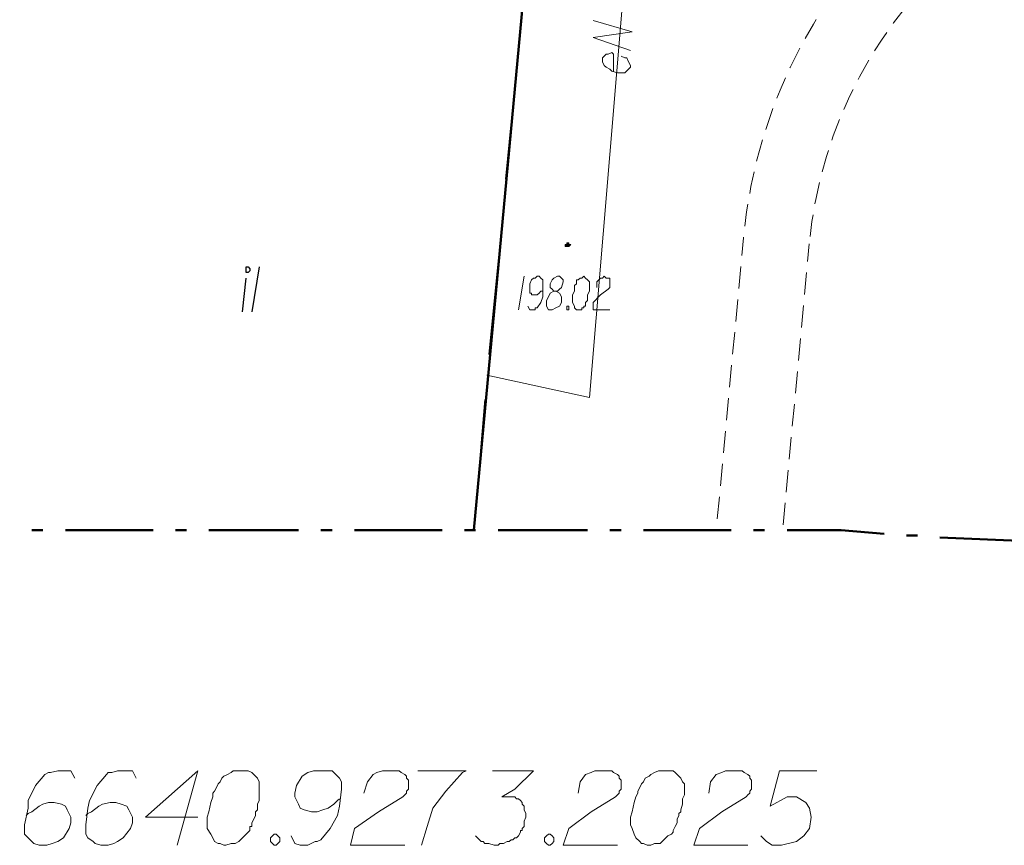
# Model space of a CAD drawing. Header units: metres. Extents: x 7431553 to 7432401, y 5544342 to 5544539.
# Tile 22 of 180: x 7432119 to 7432141, y 5544385 to 5544404. Entities that reach past the tile are written whole.
import ezdxf

# ---------------------------------------------------------------- set-up
doc = ezdxf.new("R2010")
doc.units = ezdxf.units.M
doc.header["$MEASUREMENT"] = 0
doc.linetypes.add('BG-PR90-PB-PZT-PZT01_2026_04_14$0$( Dashed )', pattern=[0.75, 0.5, -0.25])
for name, color, linetype, lineweight in [('BG-PR90-PB-PZT-PZT01_2026_04_14$0$D_obrzeze_5cm', 200, 'Continuous', 13), ('BG-PR90-PB-PZT-PZT01_2026_04_14$0$MAPA DCP', 7, 'Continuous', 0), ('PRIMETECH_XREF', 7, 'Continuous', 5)]:
    doc.layers.add(name, color=color, linetype=linetype, lineweight=lineweight)

# ---------------------------------------------------------------- blocks, each defined once
blk = doc.blocks.new('BG-PR90-PB-PZT-PZT01_2026_04_14$0$Naddrwiną2025_v2klauzulap')
at = {"layer": 'BG-PR90-PB-PZT-PZT01_2026_04_14$0$MAPA DCP', "linetype": 'Continuous', "lineweight": 0, "transparency": 33554559}
blk.add_hatch(color=256, dxfattribs=at).paths.add_polyline_path([(7431763.606, 5544545.467), (7431763.648, 5544545.467), (7431763.648, 5544545.551), (7431763.606, 5544545.594), (7431763.606, 5544545.551), (7431763.606, 5544545.551), (7431763.606, 5544545.551), (7431763.564, 5544545.551), (7431763.564, 5544545.551), (7431763.564, 5544545.509), (7431763.564, 5544545.509), (7431763.564, 5544545.509), (7431763.606, 5544545.509), (7431763.606, 5544545.509)])
at = {"layer": 'BG-PR90-PB-PZT-PZT01_2026_04_14$0$MAPA DCP', "linetype": 'Continuous', "lineweight": 50, "transparency": 33554687}
for points in [[(7431770.252, 5544553.976), (7431770.337, 5544555.965)], [(7431770.21, 5544553.214), (7431770.21, 5544553.468)], [(7431770.083, 5544551.732), (7431770.168, 5544552.706)], [(7431770.083, 5544550.504), (7431770.083, 5544551.52), (7431770.083, 5544551.732)], [(7431770.083, 5544549.742), (7431770.083, 5544549.996)], [(7431770.083, 5544547.245), (7431770.083, 5544549.234)], [(7431770.083, 5544546.483), (7431770.083, 5544546.737)], [(7431770.083, 5544543.943), (7431770.083, 5544544.959), (7431770.083, 5544545.975)], [(7431770.083, 5544530.862), (7431755.266, 5544532.259), (7431756.409, 5544544.662), (7431770.083, 5544543.392)], [(7431770.083, 5544543.181), (7431770.083, 5544543.435)], [(7431770.083, 5544540.683), (7431770.083, 5544542.673)], [(7431770.083, 5544539.921), (7431770.083, 5544540.175)], [(7431770.083, 5544537.381), (7431770.083, 5544538.397), (7431770.083, 5544539.413)], [(7431770.083, 5544536.619), (7431770.083, 5544536.873)], [(7431770.083, 5544534.121), (7431770.083, 5544536.111)], [(7431770.083, 5544533.359), (7431770.083, 5544533.613)]]:
    blk.add_lwpolyline(points, dxfattribs=at)
at = {"layer": 'BG-PR90-PB-PZT-PZT01_2026_04_14$0$MAPA DCP', "linetype": 'Continuous', "lineweight": 9, "transparency": 33554687}
for points in [[(7431775.544, 5544551.182), (7431775.544, 5544550.335), (7431776.348, 5544550.123), (7431776.137, 5544550.504), (7431776.137, 5544550.716), (7431776.264, 5544550.928), (7431776.391, 5544551.012), (7431776.602, 5544551.055), (7431776.856, 5544551.012), (7431777.026, 5544550.885), (7431777.153, 5544550.716), (7431777.237, 5544550.377), (7431777.237, 5544550.166), (7431777.153, 5544550.039), (7431777.026, 5544549.912)], [(7431776.052, 5544548.726), (7431775.798, 5544548.769), (7431775.629, 5544548.896), (7431775.586, 5544549.023), (7431775.544, 5544549.107), (7431775.544, 5544549.234), (7431775.544, 5544549.277), (7431775.544, 5544549.404), (7431775.544, 5544549.488), (7431775.586, 5544549.531), (7431775.629, 5544549.615), (7431775.671, 5544549.658), (7431775.713, 5544549.658), (7431775.756, 5544549.7), (7431775.798, 5544549.7), (7431775.883, 5544549.7), (7431775.967, 5544549.7), (7431776.01, 5544549.658), (7431776.052, 5544549.658), (7431776.094, 5544549.615), (7431776.137, 5544549.573), (7431776.475, 5544549.023), (7431776.856, 5544548.515), (7431777.237, 5544548.388), (7431777.237, 5544549.615)], [(7431776.052, 5544545.763), (7431775.798, 5544545.805), (7431775.629, 5544545.932), (7431775.586, 5544546.059), (7431775.544, 5544546.144), (7431775.544, 5544546.271), (7431775.544, 5544546.313), (7431775.544, 5544546.44), (7431775.544, 5544546.525), (7431775.586, 5544546.567), (7431775.629, 5544546.652), (7431775.671, 5544546.694), (7431775.713, 5544546.694), (7431775.756, 5544546.737), (7431775.798, 5544546.737), (7431775.883, 5544546.737), (7431775.967, 5544546.737), (7431776.01, 5544546.694), (7431776.052, 5544546.694), (7431776.094, 5544546.652), (7431776.137, 5544546.61), (7431776.475, 5544546.059), (7431776.856, 5544545.551), (7431777.237, 5544545.424), (7431777.237, 5544546.652)], [(7431764.58, 5544546.186), (7431764.453, 5544546.186), (7431764.41, 5544546.229), (7431764.368, 5544546.271), (7431764.368, 5544546.313), (7431764.326, 5544546.356), (7431764.368, 5544546.398), (7431764.368, 5544546.44), (7431764.368, 5544546.483), (7431764.41, 5544546.483), (7431764.453, 5544546.483), (7431764.495, 5544546.483), (7431764.537, 5544546.483), (7431764.58, 5544546.483), (7431764.622, 5544546.44), (7431764.749, 5544546.271), (7431764.918, 5544546.102), (7431765.088, 5544546.102), (7431765.088, 5544546.483)], [(7431764.664, 5544545.213), (7431764.664, 5544545.297), (7431764.622, 5544545.34), (7431764.58, 5544545.382), (7431764.453, 5544545.424), (7431764.41, 5544545.424), (7431764.368, 5544545.382), (7431764.326, 5544545.34), (7431764.326, 5544545.297), (7431764.368, 5544545.213), (7431764.41, 5544545.17), (7431764.495, 5544545.128), (7431764.58, 5544545.128), (7431764.622, 5544545.17), (7431764.664, 5544545.213), (7431764.707, 5544545.128), (7431764.791, 5544545.086), (7431764.876, 5544545.043), (7431764.918, 5544545.043), (7431765.003, 5544545.043), (7431765.088, 5544545.086), (7431765.088, 5544545.128), (7431765.088, 5544545.17), (7431765.045, 5544545.255), (7431765.003, 5544545.34), (7431764.918, 5544545.382), (7431764.876, 5544545.382), (7431764.791, 5544545.382), (7431764.707, 5544545.34), (7431764.664, 5544545.255)], [(7431765.003, 5544544.62), (7431765.088, 5544544.662), (7431765.088, 5544544.789), (7431765.045, 5544544.789), (7431765.045, 5544544.832), (7431764.918, 5544544.916), (7431764.791, 5544544.959), (7431764.707, 5544544.959), (7431764.537, 5544544.959), (7431764.453, 5544544.959), (7431764.41, 5544544.959), (7431764.368, 5544544.916), (7431764.326, 5544544.874), (7431764.326, 5544544.832), (7431764.368, 5544544.789), (7431764.368, 5544544.747), (7431764.41, 5544544.705), (7431764.495, 5544544.662), (7431764.58, 5544544.662), (7431764.622, 5544544.662), (7431764.707, 5544544.662), (7431764.707, 5544544.705), (7431764.749, 5544544.705), (7431764.749, 5544544.747), (7431764.749, 5544544.789), (7431764.749, 5544544.832), (7431764.707, 5544544.874), (7431764.664, 5544544.916), (7431764.664, 5544544.959), (7431764.622, 5544544.959)], [(7431775.544, 5544543.816), (7431775.544, 5544544.747), (7431775.967, 5544544.324), (7431776.137, 5544544.027), (7431776.137, 5544544.281), (7431776.137, 5544544.324), (7431776.179, 5544544.366), (7431776.179, 5544544.408), (7431776.221, 5544544.451), (7431776.264, 5544544.493), (7431776.306, 5544544.493), (7431776.348, 5544544.535), (7431776.433, 5544544.535), (7431776.518, 5544544.578), (7431776.56, 5544544.578), (7431776.602, 5544544.578), (7431776.687, 5544544.535), (7431776.729, 5544544.535), (7431776.814, 5544544.535), (7431776.856, 5544544.493), (7431776.899, 5544544.493), (7431776.899, 5544544.451), (7431776.941, 5544544.451), (7431777.026, 5544544.408), (7431777.068, 5544544.366), (7431777.068, 5544544.324), (7431777.11, 5544544.281), (7431777.11, 5544544.239), (7431777.153, 5544544.197), (7431777.153, 5544544.154), (7431777.195, 5544544.07), (7431777.195, 5544543.985), (7431777.237, 5544543.943), (7431777.237, 5544543.858), (7431777.195, 5544543.731), (7431777.195, 5544543.689), (7431777.195, 5544543.646), (7431777.153, 5544543.604), (7431777.153, 5544543.562), (7431777.11, 5544543.519), (7431777.068, 5544543.477), (7431777.026, 5544543.435)], [(7431764.326, 5544544.535), (7431765.088, 5544544.408)], [(7431775.544, 5544542.122), (7431775.544, 5544543.223), (7431775.586, 5544543.138), (7431776.01, 5544542.757), (7431776.391, 5544542.461), (7431776.814, 5544542.334), (7431777.237, 5544542.207)], [(7431776.052, 5544540.895), (7431775.798, 5544540.979), (7431775.629, 5544541.106), (7431775.586, 5544541.191), (7431775.544, 5544541.318), (7431775.544, 5544541.403), (7431775.544, 5544541.487), (7431775.544, 5544541.614), (7431775.544, 5544541.699), (7431775.586, 5544541.741), (7431775.629, 5544541.826), (7431775.671, 5544541.868), (7431775.713, 5544541.868), (7431775.756, 5544541.911), (7431775.798, 5544541.911), (7431775.883, 5544541.911), (7431775.967, 5544541.911), (7431776.01, 5544541.868), (7431776.052, 5544541.868), (7431776.094, 5544541.826), (7431776.137, 5544541.784), (7431776.475, 5544541.233), (7431776.856, 5544540.683), (7431777.237, 5544540.598), (7431777.237, 5544541.826)], [(7431777.026, 5544539.244), (7431777.195, 5544539.328), (7431777.237, 5544539.455), (7431777.237, 5544539.625), (7431777.153, 5544539.794), (7431777.153, 5544539.836), (7431777.11, 5544539.921), (7431776.856, 5544540.133), (7431776.56, 5544540.302), (7431776.348, 5544540.344), (7431775.967, 5544540.387), (7431775.798, 5544540.387), (7431775.713, 5544540.344), (7431775.586, 5544540.217), (7431775.544, 5544540.175), (7431775.544, 5544540.048), (7431775.544, 5544539.879), (7431775.544, 5544539.752), (7431775.586, 5544539.625), (7431775.671, 5544539.498), (7431775.883, 5544539.371), (7431776.052, 5544539.328), (7431776.137, 5544539.328), (7431776.306, 5544539.413), (7431776.391, 5544539.455), (7431776.433, 5544539.54), (7431776.475, 5544539.709), (7431776.475, 5544539.836), (7431776.433, 5544539.963), (7431776.391, 5544540.09), (7431776.306, 5544540.217), (7431776.221, 5544540.302), (7431776.179, 5544540.344)], [(7431776.602, 5544537.127), (7431776.602, 5544535.942), (7431775.544, 5544537.127), (7431777.237, 5544536.661)], [(7431775.713, 5544535.73), (7431775.544, 5544535.645), (7431775.544, 5544535.307), (7431775.586, 5544535.18), (7431775.586, 5544535.095), (7431775.629, 5544535.053), (7431775.883, 5544534.841), (7431776.221, 5544534.672), (7431776.391, 5544534.629), (7431776.772, 5544534.587), (7431776.983, 5544534.587), (7431777.068, 5544534.629), (7431777.153, 5544534.756), (7431777.195, 5544534.799), (7431777.237, 5544534.926), (7431777.237, 5544535.095), (7431777.195, 5544535.222), (7431777.153, 5544535.307), (7431777.068, 5544535.434), (7431776.856, 5544535.603), (7431776.729, 5544535.645), (7431776.602, 5544535.645), (7431776.433, 5544535.561), (7431776.348, 5544535.518), (7431776.306, 5544535.391), (7431776.264, 5544535.264), (7431776.264, 5544535.137), (7431776.306, 5544534.968), (7431776.348, 5544534.883), (7431776.475, 5544534.714), (7431776.518, 5544534.629), (7431776.56, 5544534.587)], [(7431775.713, 5544534.333), (7431775.544, 5544534.248), (7431775.544, 5544533.952), (7431775.586, 5544533.783), (7431775.586, 5544533.74), (7431775.629, 5544533.656), (7431775.883, 5544533.444), (7431776.221, 5544533.275), (7431776.391, 5544533.275), (7431776.772, 5544533.19), (7431776.983, 5544533.19), (7431777.068, 5544533.275), (7431777.153, 5544533.359), (7431777.195, 5544533.402), (7431777.237, 5544533.529), (7431777.237, 5544533.698), (7431777.195, 5544533.825), (7431777.153, 5544533.952), (7431777.068, 5544534.079), (7431776.856, 5544534.206), (7431776.729, 5544534.248), (7431776.602, 5544534.248), (7431776.433, 5544534.164), (7431776.348, 5544534.121), (7431776.306, 5544534.037), (7431776.264, 5544533.867), (7431776.264, 5544533.74), (7431776.306, 5544533.613), (7431776.348, 5544533.529), (7431776.475, 5544533.359), (7431776.518, 5544533.275), (7431776.56, 5544533.232)]]:
    blk.add_lwpolyline(points, dxfattribs=at)
for points in [[(7431775.544, 5544547.753), (7431775.544, 5544547.583), (7431775.586, 5544547.499), (7431775.629, 5544547.414), (7431775.671, 5544547.372), (7431775.713, 5544547.287), (7431775.798, 5544547.245), (7431775.84, 5544547.202), (7431775.925, 5544547.16), (7431776.01, 5544547.118), (7431776.052, 5544547.118), (7431776.137, 5544547.075), (7431776.264, 5544547.033), (7431776.475, 5544546.991), (7431776.602, 5544546.948), (7431776.772, 5544546.948), (7431776.856, 5544546.991), (7431776.983, 5544547.033), (7431777.068, 5544547.075), (7431777.153, 5544547.16), (7431777.195, 5544547.202), (7431777.195, 5544547.245), (7431777.237, 5544547.329), (7431777.237, 5544547.414), (7431777.195, 5544547.499), (7431777.195, 5544547.626), (7431777.153, 5544547.668), (7431777.068, 5544547.753), (7431777.026, 5544547.795), (7431776.983, 5544547.88), (7431776.941, 5544547.922), (7431776.899, 5544547.922), (7431776.814, 5544547.964), (7431776.729, 5544548.007), (7431776.645, 5544548.007), (7431776.56, 5544548.049), (7431776.518, 5544548.049), (7431776.475, 5544548.091), (7431776.433, 5544548.091), (7431776.306, 5544548.134), (7431776.221, 5544548.134), (7431776.179, 5544548.134), (7431776.094, 5544548.176), (7431775.967, 5544548.176), (7431775.925, 5544548.176), (7431775.84, 5544548.176), (7431775.798, 5544548.134), (7431775.713, 5544548.091), (7431775.671, 5544548.049), (7431775.629, 5544548.007), (7431775.586, 5544547.964), (7431775.544, 5544547.922), (7431775.544, 5544547.88), (7431775.544, 5544547.837)], [(7431764.326, 5544545.89), (7431764.368, 5544545.848), (7431764.368, 5544545.805), (7431764.41, 5544545.763), (7431764.41, 5544545.721), (7431764.453, 5544545.721), (7431764.495, 5544545.721), (7431764.537, 5544545.678), (7431764.58, 5544545.678), (7431764.622, 5544545.678), (7431764.664, 5544545.678), (7431764.749, 5544545.636), (7431764.834, 5544545.636), (7431764.876, 5544545.636), (7431764.918, 5544545.636), (7431765.003, 5544545.678), (7431765.045, 5544545.678), (7431765.088, 5544545.721), (7431765.088, 5544545.763), (7431765.088, 5544545.805), (7431765.088, 5544545.848), (7431765.045, 5544545.848), (7431765.045, 5544545.89), (7431765.003, 5544545.89), (7431765.003, 5544545.932), (7431764.961, 5544545.932), (7431764.918, 5544545.932), (7431764.876, 5544545.975), (7431764.834, 5544545.975), (7431764.791, 5544545.975), (7431764.749, 5544545.975), (7431764.664, 5544546.017), (7431764.622, 5544546.017), (7431764.58, 5544546.017), (7431764.537, 5544546.017), (7431764.495, 5544546.017), (7431764.453, 5544546.017), (7431764.41, 5544545.975), (7431764.368, 5544545.932)], [(7431765.003, 5544545.509), (7431765.003, 5544545.551), (7431765.088, 5544545.551), (7431765.088, 5544545.509), (7431765.045, 5544545.509)], [(7431776.983, 5544545.086), (7431776.983, 5544545.128), (7431777.026, 5544545.17), (7431777.068, 5544545.213), (7431777.153, 5544545.213), (7431777.195, 5544545.17), (7431777.237, 5544545.128), (7431777.237, 5544545.086), (7431777.195, 5544545.043), (7431777.153, 5544545.001), (7431777.068, 5544545.001), (7431777.026, 5544545.043)], [(7431776.983, 5544538.863), (7431776.983, 5544538.905), (7431777.026, 5544538.947), (7431777.068, 5544538.99), (7431777.153, 5544538.99), (7431777.195, 5544538.947), (7431777.237, 5544538.905), (7431777.237, 5544538.863), (7431777.195, 5544538.82), (7431777.153, 5544538.778), (7431777.068, 5544538.778), (7431777.026, 5544538.82)], [(7431775.544, 5544538.143), (7431775.544, 5544537.931), (7431775.586, 5544537.889), (7431775.629, 5544537.804), (7431775.671, 5544537.72), (7431775.713, 5544537.677), (7431775.798, 5544537.635), (7431775.84, 5544537.593), (7431775.925, 5544537.55), (7431776.01, 5544537.508), (7431776.052, 5544537.466), (7431776.137, 5544537.466), (7431776.264, 5544537.423), (7431776.475, 5544537.381), (7431776.602, 5544537.339), (7431776.772, 5544537.339), (7431776.856, 5544537.339), (7431776.983, 5544537.423), (7431777.068, 5544537.466), (7431777.153, 5544537.508), (7431777.195, 5544537.593), (7431777.195, 5544537.635), (7431777.237, 5544537.72), (7431777.237, 5544537.762), (7431777.195, 5544537.889), (7431777.195, 5544537.974), (7431777.153, 5544538.058), (7431777.068, 5544538.143), (7431777.026, 5544538.185), (7431776.983, 5544538.228), (7431776.941, 5544538.27), (7431776.899, 5544538.312), (7431776.814, 5544538.312), (7431776.814, 5544538.355), (7431776.729, 5544538.355), (7431776.645, 5544538.397), (7431776.56, 5544538.439), (7431776.518, 5544538.439), (7431776.475, 5544538.439), (7431776.433, 5544538.482), (7431776.306, 5544538.482), (7431776.221, 5544538.524), (7431776.179, 5544538.524), (7431776.094, 5544538.524), (7431775.967, 5544538.524), (7431775.925, 5544538.524), (7431775.84, 5544538.524), (7431775.798, 5544538.524), (7431775.713, 5544538.482), (7431775.671, 5544538.439), (7431775.629, 5544538.397), (7431775.586, 5544538.355), (7431775.544, 5544538.27), (7431775.544, 5544538.228)]]:
    blk.add_lwpolyline(points, close=True, dxfattribs=at)
at = {"layer": 'BG-PR90-PB-PZT-PZT01_2026_04_14$0$MAPA DCP', "color": 1, "linetype": 'Continuous', "lineweight": 18, "transparency": 33554687}
for points in [[(7431750.44, 5544547.414), (7431767.077, 5544546.017), (7431766.569, 5544543.689)], [(7431759.203, 5544546.948), (7431758.907, 5544546.102), (7431758.78, 5544546.991), (7431758.526, 5544546.102)], [(7431759.669, 5544546.567), (7431759.288, 5544546.567), (7431759.246, 5544546.525), (7431759.288, 5544546.44), (7431759.288, 5544546.398), (7431759.373, 5544546.313), (7431759.415, 5544546.313), (7431759.457, 5544546.313), (7431759.542, 5544546.356), (7431759.584, 5544546.398), (7431759.627, 5544546.483), (7431759.669, 5544546.525), (7431759.711, 5544546.652), (7431759.711, 5544546.737), (7431759.711, 5544546.779), (7431759.711, 5544546.821), (7431759.627, 5544546.906), (7431759.584, 5544546.948), (7431759.542, 5544546.948), (7431759.457, 5544546.906), (7431759.373, 5544546.864), (7431759.373, 5544546.821), (7431759.33, 5544546.737)]]:
    blk.add_lwpolyline(points, dxfattribs=at)
at = {"layer": 'BG-PR90-PB-PZT-PZT01_2026_04_14$0$MAPA DCP', "linetype": 'Continuous', "lineweight": 0, "transparency": 33554687}
blk.add_lwpolyline([(7431763.606, 5544545.467), (7431763.648, 5544545.467), (7431763.648, 5544545.551), (7431763.606, 5544545.594), (7431763.606, 5544545.551), (7431763.606, 5544545.551), (7431763.606, 5544545.551), (7431763.564, 5544545.551), (7431763.564, 5544545.551), (7431763.564, 5544545.509), (7431763.564, 5544545.509), (7431763.564, 5544545.509), (7431763.606, 5544545.509), (7431763.606, 5544545.509)], close=True, dxfattribs=at)
at = {"layer": 'BG-PR90-PB-PZT-PZT01_2026_04_14$0$MAPA DCP', "linetype": 'Continuous', "lineweight": 18, "transparency": 33554687}
for points in [[(7431762.124, 5544544.112), (7431759.119, 5544544.408)], [(7431766.104, 5544543.731), (7431763.14, 5544544.027)], [(7431770.083, 5544543.392), (7431767.12, 5544543.646)]]:
    blk.add_lwpolyline(points, dxfattribs=at)
at = {"layer": 'BG-PR90-PB-PZT-PZT01_2026_04_14$0$MAPA DCP', "linetype": 'Continuous', "lineweight": 25, "transparency": 33554687}
for points in [[(7431764.114, 5544538.524), (7431765.13, 5544538.355)], [(7431765.13, 5544538.143), (7431764.368, 5544538.228)]]:
    blk.add_lwpolyline(points, dxfattribs=at)
blk.add_lwpolyline([(7431764.114, 5544538.27), (7431764.156, 5544538.312), (7431764.199, 5544538.312), (7431764.241, 5544538.27), (7431764.241, 5544538.228), (7431764.199, 5544538.228), (7431764.156, 5544538.228), (7431764.114, 5544538.228)], close=True, dxfattribs=at)
blk = doc.blocks.new('BG-PR90-PB-PZT-PZT01_2026_04_14')
at = {"layer": 'BG-PR90-PB-PZT-PZT01_2026_04_14$0$D_obrzeze_5cm', "linetype": 'BG-PR90-PB-PZT-PZT01_2026_04_14$0$( Dashed )'}
for points in [[(7432134.709, 5544392.511), (7432135.304, 5544398.888, -0.412975), (7432147.775, 5544409.273), (7432156.324, 5544408.511)], [(7432136.202, 5544392.372), (7432136.798, 5544398.748, -0.412975), (7432147.642, 5544407.779), (7432245.101, 5544399.094)]]:
    blk.add_lwpolyline(points, format="xyb", dxfattribs=at)
at = {"layer": 'BG-PR90-PB-PZT-PZT01_2026_04_14$0$MAPA DCP', "rotation": 270}
blk.add_blockref('BG-PR90-PB-PZT-PZT01_2026_04_14$0$Naddrwiną2025_v2klauzulap', (1887585.788, 12976162.34), dxfattribs=at)

msp = doc.modelspace()

# ---------------------------------------------------------------- block references
at = {"layer": 'PRIMETECH_XREF', "linetype": 'Continuous', "lineweight": 0, "rotation": 360}
msp.add_blockref('BG-PR90-PB-PZT-PZT01_2026_04_14', (0, 0), dxfattribs=at)

doc.saveas('drawing.dxf')
